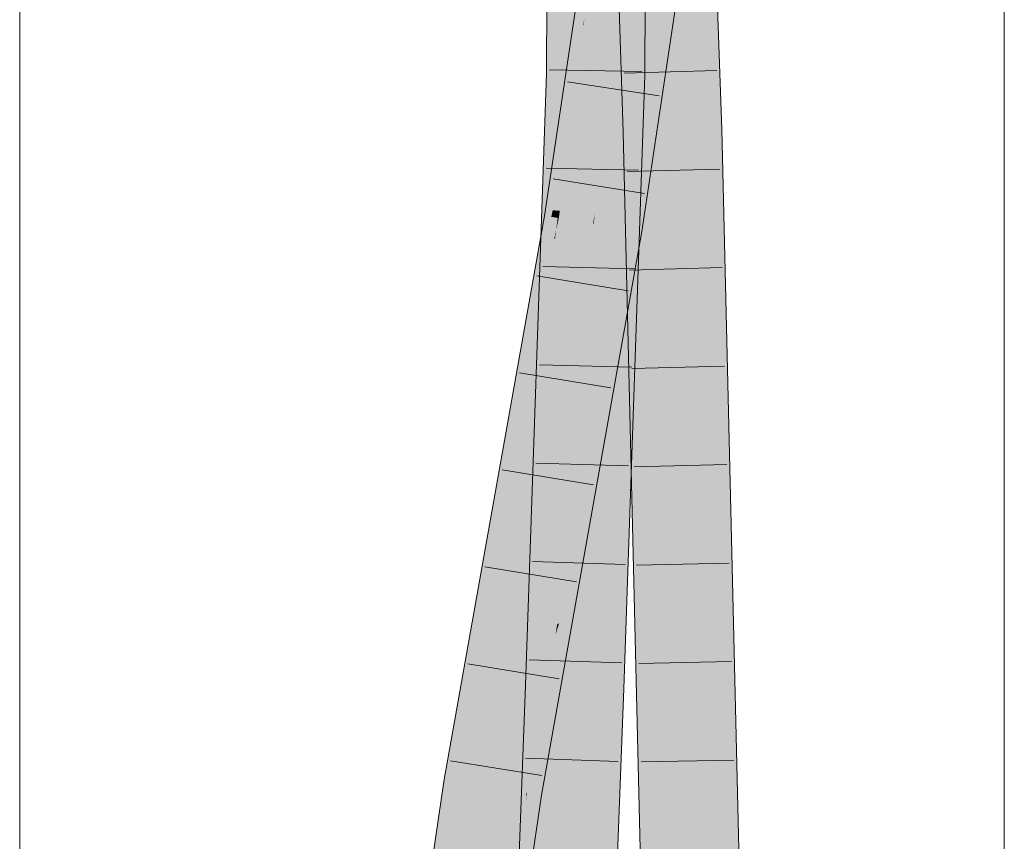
# Model space of a CAD drawing. Extents: x -620 to 300, y 62 to 1162.
# Tile 226 of 256: x 163.62 to 166.12, y 896.14 to 898.22. Entities that reach past the tile are written whole.
import ezdxf

# ---------------------------------------------------------------- set-up
doc = ezdxf.new("R2010")
doc.units = 0
doc.layers.get('0').update_dxf_attribs({"lineweight": 13})
doc.layers.add('E_Detail_Linie_Text_Bem', color=7, linetype='Continuous', lineweight=13)
for name, color, linetype, lineweight, true_color in [('E_Leerrohr 25-A06G955E8I', 7, 'Continuous', 9, 0xff8000), ('E_Leerrohr 25-Shading', 7, 'Continuous', 9, 0xff8000), ('E_Leerrohr 32-A06G955G8I', 7, 'Continuous', 9, 0x00b300), ('E_Leerrohr 32-Shading', 7, 'Continuous', 9, 0x00b300)]:
    doc.layers.add(name, color=color, linetype=linetype, lineweight=lineweight, true_color=true_color)

# ---------------------------------------------------------------- blocks, each defined once
blk = doc.blocks.new('Shading-A06G94V18I', base_point=(243.3339, 864.5048))
at = {"layer": 'E_Leerrohr 25-Shading', "color": 31, "true_color": 0xfabd7f}
for points in [[(165.1878, 897.9369), (165.2762, 897.9394), (165.1127, 900.1661), (165.2011, 900.1692)], [(165.2795, 897.9395), (165.2478, 898.8424), (165.2762, 897.9394), (165.2457, 898.8425)], [(165.2816, 897.9396), (165.2727, 898.8409), (165.2795, 897.9395), (165.2478, 898.8424)], [(165.2816, 897.9396), (165.3275, 897.9409), (165.2727, 898.8409), (165.3122, 898.8387)], [(165.3122, 898.8387), (165.3275, 897.9409), (165.3187, 898.8383)], [(165.3187, 898.8384), (165.3275, 897.9409), (165.3344, 898.8375), (165.3645, 897.942)], [(165.2762, 897.9394), (165.1878, 897.9369), (165.2744, 897.0502), (165.2088, 897.0482)], [(165.2762, 897.9394), (165.2744, 897.0502), (165.2838, 897.6149)], [(165.2795, 897.9395), (165.2762, 897.9394), (165.2826, 897.8376)], [(165.2762, 897.9394), (165.2833, 897.6897), (165.2823, 897.8431)], [(165.2833, 897.6897), (165.2762, 897.9394), (165.2838, 897.6149)], [(165.2816, 897.9396), (165.2795, 897.9395), (165.2822, 897.8511)], [(165.3339, 897.0281), (165.3275, 897.9409), (165.2822, 897.8511), (165.2816, 897.9396)], [(165.3339, 897.0281), (165.3645, 897.942), (165.3275, 897.9409)], [(165.3339, 897.0281), (165.3743, 896.3898), (165.3645, 897.942), (165.3855, 897.0569)], [(165.3339, 897.0281), (165.2822, 897.8511), (165.2826, 897.8376)], [(165.2833, 897.6897), (165.3054, 896.921), (165.2823, 897.8431), (165.2826, 897.8376)], [(165.3339, 897.0281), (165.2826, 897.8376), (165.3419, 895.8746)], [(165.343, 895.7095), (165.3419, 895.8746), (165.3054, 896.921), (165.2826, 897.8376)], [(165.2972, 897.0509), (165.3354, 895.7094), (165.2833, 897.6897), (165.3054, 896.921)], [(165.2972, 897.0509), (165.2833, 897.6897), (165.2838, 897.6149)], [(165.2744, 897.0502), (165.2972, 897.0509), (165.2838, 897.6149)], [(165.2088, 897.0482), (165.2406, 895.7079), (165.2972, 897.0509), (165.3289, 895.7094)], [(165.2972, 897.0509), (165.3289, 895.7094), (165.3354, 895.7094)], [(165.3743, 896.3898), (165.4173, 895.7108), (165.3855, 897.0569)], [(165.3419, 895.8746), (165.3743, 896.3898), (165.3339, 897.0281)], [(165.343, 895.7095), (165.3054, 896.921), (165.3401, 895.7095)], [(165.3054, 896.921), (165.3354, 895.7094), (165.3401, 895.7095)], [(165.3419, 895.8746), (165.3468, 895.7096), (165.3743, 896.3898), (165.3629, 895.7098)], [(165.3629, 895.7098), (165.4173, 895.7108), (165.3743, 896.3898)]]:
    blk.add_solid(points, dxfattribs=at)
at = {"layer": 'E_Leerrohr 25-Shading', "color": 43, "true_color": 0xd7ab7f}
for points in [[(165.1127, 900.1661), (165.1309, 898.5388), (165.1864, 897.9368), (165.1512, 897.9359)], [(165.1127, 900.1661), (165.1864, 897.9368), (165.1878, 897.9369)], [(165.3981, 897.9429), (165.3693, 898.8356), (165.3344, 898.8375), (165.3344, 898.8376)], [(165.3344, 898.8375), (165.3645, 897.942), (165.3981, 897.9429)], [(165.4011, 897.943), (165.371, 898.8355), (165.3981, 897.9429), (165.3693, 898.8356)], [(165.1721, 897.6141), (165.1864, 897.9368), (165.1512, 897.9359)], [(165.1512, 897.9359), (165.1588, 897.6135), (165.1721, 897.6141), (165.1634, 897.5004)], [(165.1721, 897.6141), (165.1777, 897.6868), (165.1864, 897.9368), (165.1882, 897.8538)], [(165.1898, 897.8453), (165.1878, 897.9369), (165.1886, 897.8304), (165.1864, 897.9368)], [(165.1899, 897.8472), (165.1878, 897.9369), (165.1898, 897.8453)], [(165.3981, 897.9429), (165.3645, 897.942), (165.4031, 897.859), (165.4539, 895.7113)], [(165.3645, 897.942), (165.3855, 897.0569), (165.4539, 895.7113), (165.4398, 895.7111)], [(165.4011, 897.943), (165.3981, 897.9429), (165.4031, 897.859)], [(165.1777, 897.6868), (165.1886, 897.8304), (165.1882, 897.8538)], [(165.1885, 897.361), (165.1892, 897.8025), (165.1721, 897.6141), (165.1886, 897.8304)], [(165.2061, 897.0908), (165.1898, 897.8453), (165.2032, 897.1346), (165.1886, 897.8304)], [(165.2061, 897.0908), (165.2088, 897.0482), (165.1898, 897.8453), (165.1899, 897.8472)], [(165.2032, 897.1346), (165.1892, 897.8025), (165.1885, 897.361)], [(165.1878, 896.8965), (165.1588, 897.6135), (165.1871, 896.421)], [(165.1634, 897.5004), (165.1878, 896.8965), (165.1721, 897.6141), (165.1885, 897.361)], [(165.1878, 896.8965), (165.2302, 895.8464), (165.1885, 897.361), (165.2032, 897.1346)], [(165.2359, 895.7079), (165.2061, 897.0908), (165.2302, 895.8464), (165.2032, 897.1346)], [(165.2379, 895.7079), (165.2088, 897.0482), (165.2359, 895.7079), (165.2061, 897.0908)], [(165.3855, 897.0569), (165.4173, 895.7108), (165.4398, 895.7111)], [(165.2379, 895.7079), (165.2406, 895.7079), (165.2088, 897.0482)], [(165.2039, 895.7073), (165.1878, 896.8965), (165.1871, 896.421)], [(165.2039, 895.7073), (165.2331, 895.7078), (165.1878, 896.8965), (165.2302, 895.8464)]]:
    blk.add_solid(points, dxfattribs=at)
at = {"layer": 'E_Leerrohr 32-Shading', "color": 83, "true_color": 0x7fbd7f}
for points in [[(164.9735, 899.3304), (164.9667, 899.7092), (164.9566, 898.2078)], [(164.9897, 898.4238), (164.9933, 898.2191), (164.9926, 899.0415), (165.0033, 899.7098)], [(165.2058, 898.0803), (165.2151, 899.4788), (165.1952, 898.7516), (165.1976, 899.2543)], [(164.9659, 898.0851), (164.9787, 899.0394), (164.9566, 898.2078), (164.9735, 899.3304)], [(165.1952, 898.7516), (165.189, 899.1447), (165.192, 898.0806), (165.1846, 899.0887)], [(165.192, 898.0806), (165.1846, 899.0887), (165.1738, 898.4386), (165.1765, 898.9847)], [(164.986, 898.6296), (164.9787, 899.0394), (164.9773, 898.0849), (164.9659, 898.0851)], [(165.2466, 898.0707), (165.2238, 897.8558), (165.3372, 898.7917), (165.3384, 898.7916)], [(165.3384, 898.7916), (165.2238, 897.8558), (165.3642, 898.7902)], [(165.3275, 898.7922), (165.3122, 898.6905), (165.3372, 898.7917), (165.2466, 898.0707)], [(165.192, 898.0806), (165.2058, 898.0803), (165.1952, 898.7516)], [(165.3122, 898.6905), (165.2398, 898.1876), (165.1979, 897.6833), (165.1866, 897.6852)], [(165.3122, 898.6905), (165.1979, 897.6833), (165.2466, 898.0707)], [(165.2398, 898.1876), (165.3122, 898.6905), (165.2472, 898.2579)], [(164.9881, 898.0847), (164.9897, 898.4238), (164.9773, 898.0849), (164.986, 898.6296)], [(165.061, 898.2078), (165.1093, 898.5294), (165.0503, 898.2083), (165.0524, 898.2253)], [(165.0341, 898.1866), (165.0659, 898.4866), (164.9689, 897.8412)], [(165.0735, 898.3951), (165.0775, 898.4313), (165.0341, 898.1866), (165.038, 898.2231)], [(165.1792, 898.0808), (165.1738, 898.4386), (165.1761, 898.0809), (165.1732, 898.2962)], [(165.192, 898.0806), (165.1738, 898.4386), (165.1792, 898.0808)], [(164.9919, 898.0846), (164.9933, 898.2191), (164.9881, 898.0847), (164.9897, 898.4238)], [(165.1714, 898.4229), (165.17, 898.2112), (165.1712, 898.081), (165.1699, 898.081)], [(165.1712, 898.081), (165.1721, 898.081), (165.1714, 898.4229), (165.1722, 898.367)], [(165.0341, 898.1866), (165.0197, 898.051), (165.0735, 898.3951), (165.0524, 898.2253)], [(165.1722, 898.367), (165.1721, 898.081), (165.1732, 898.2962)], [(165.1732, 898.2962), (165.1721, 898.081), (165.1761, 898.0809)], [(165.2472, 898.2579), (165.1954, 897.9131), (165.2398, 898.1876), (165.1924, 897.8583)], [(165.0524, 898.2253), (165.0492, 898.2083), (165.0503, 898.2083)], [(164.9659, 898.0851), (164.9566, 898.2078), (164.9558, 898.0853)], [(164.9919, 898.0846), (164.9924, 898.0846), (164.9933, 898.2191)], [(165.0492, 898.2083), (165.0197, 898.051), (165.0299, 898.0438), (165.0055, 897.9156)], [(165.0503, 898.2083), (165.0299, 898.0438), (165.061, 898.2077)], [(165.0492, 898.2083), (165.0299, 898.0438), (165.0503, 898.2083)], [(165.061, 898.2078), (165.0487, 898.1428), (165.0425, 898.0848)], [(165.061, 898.2078), (165.0503, 898.2083), (165.061, 898.2077)], [(165.17, 898.2112), (165.1692, 898.0811), (165.1699, 898.081)], [(164.9512, 897.7238), (165.0341, 898.1866), (164.9689, 897.8412)], [(164.9512, 897.7238), (164.9582, 897.7226), (165.0341, 898.1866), (165.0197, 898.051)], [(165.1866, 897.6852), (165.2398, 898.1876), (165.1826, 897.6859), (165.1924, 897.8583)], [(165.0487, 898.1428), (165.0299, 898.0438), (165.0425, 898.0848), (164.999, 897.7955)], [(164.9464, 897.6692), (164.9659, 898.0851), (164.9416, 897.6697), (164.9558, 898.0853)], [(164.9659, 898.0851), (164.9464, 897.6692), (164.9489, 897.6689)], [(164.9773, 898.0849), (164.9659, 898.0851), (164.9567, 897.6682), (164.9489, 897.6689)], [(164.9773, 898.0849), (164.9567, 897.6682), (164.9881, 898.0847), (164.9641, 897.6674)], [(164.9881, 898.0847), (164.9641, 897.6674), (164.9853, 897.9702), (164.9679, 897.6669)], [(164.9924, 898.0846), (164.9814, 897.8073), (164.9775, 897.6494)], [(164.9924, 898.0846), (164.9919, 898.0846), (164.9814, 897.8073), (164.9834, 897.8936)], [(164.9834, 897.8936), (164.9919, 898.0846), (164.9853, 897.9702)], [(164.9853, 897.9702), (164.9919, 898.0846), (164.9881, 898.0847)], [(165.1538, 897.5441), (165.1686, 898.025), (165.1543, 897.6473), (165.1692, 898.0811)], [(165.1761, 898.0809), (165.1721, 898.081), (165.176, 897.9388), (165.1668, 897.8568)], [(165.1668, 897.8568), (165.1721, 898.081), (165.1676, 897.9322), (165.1712, 898.081)], [(165.1712, 898.081), (165.1699, 898.081), (165.1676, 897.9322), (165.1686, 898.025)], [(165.1699, 898.081), (165.1692, 898.0811), (165.1686, 898.025)], [(165.1792, 898.0808), (165.1761, 898.0809), (165.1794, 897.9683), (165.176, 897.9388)], [(165.1794, 897.9683), (165.192, 898.0806), (165.1792, 898.0808)], [(165.1815, 897.6444), (165.192, 898.0806), (165.1798, 897.6446), (165.1794, 897.9683)], [(165.2058, 898.0803), (165.192, 898.0806), (165.1908, 897.6434), (165.1815, 897.6444)], [(165.0053, 897.9143), (165.0197, 898.051), (164.9685, 897.7209), (164.9582, 897.7226)], [(165.0055, 897.9156), (165.0197, 898.051), (165.0053, 897.9143)], [(165.2466, 898.0707), (165.1979, 897.6833), (165.2238, 897.8558)], [(165.0299, 898.0438), (165.0055, 897.9156), (164.9881, 897.7363), (164.9867, 897.7364)], [(165.0299, 898.0438), (164.9881, 897.7363), (164.999, 897.7955)], [(165.153, 897.3863), (165.1686, 898.025), (165.1538, 897.5441)], [(165.1602, 897.6467), (165.1676, 897.9326), (165.1594, 897.6467), (165.1686, 898.025)], [(164.9734, 897.6664), (164.9834, 897.8936), (164.9679, 897.6669), (164.9853, 897.9702)], [(165.1759, 897.645), (165.1798, 897.6446), (165.176, 897.7607), (165.1794, 897.9683)], [(165.176, 897.7607), (165.1794, 897.9683), (165.176, 897.9388)], [(165.1604, 897.6467), (165.1676, 897.9322), (165.1602, 897.6467), (165.1676, 897.9326)], [(165.1606, 897.6466), (165.1676, 897.9322), (165.1604, 897.6467)], [(165.1676, 897.9322), (165.1606, 897.6466), (165.1668, 897.8568), (165.1618, 897.6465)], [(165.1645, 897.6462), (165.176, 897.9388), (165.1668, 897.8568)], [(165.176, 897.9388), (165.1645, 897.6462), (165.1747, 897.6807), (165.1741, 897.6452)], [(165.176, 897.9388), (165.1747, 897.6807), (165.176, 897.9366)], [(165.1747, 897.6807), (165.176, 897.7607), (165.176, 897.9366)], [(164.9864, 897.7364), (165.0053, 897.9143), (164.9717, 897.7375)], [(165.0053, 897.9143), (164.9864, 897.7364), (165.0055, 897.9156), (164.9867, 897.7364)], [(165.1924, 897.8583), (165.1954, 897.9131), (165.1865, 897.8175), (165.1889, 897.8602)], [(165.1889, 897.8602), (165.1954, 897.9131), (165.1899, 897.876)], [(164.9834, 897.8936), (164.9233, 896.5315), (164.9775, 897.6494), (164.9392, 896.5309)], [(165.1668, 897.6884), (165.1679, 897.6882), (165.1899, 897.876), (165.1889, 897.8602)], [(165.1709, 897.7221), (165.1899, 897.876), (165.1696, 897.7222), (165.1828, 897.829)], [(165.1645, 897.6462), (165.1668, 897.8568), (165.1618, 897.6465)], [(165.1889, 897.8602), (165.1679, 897.6882), (165.1865, 897.8175)], [(165.1826, 897.6859), (165.1924, 897.8583), (165.1789, 897.6865), (165.1865, 897.8175)], [(165.1696, 897.7222), (165.1828, 897.829), (165.1668, 897.7224)], [(165.1865, 897.8175), (165.1679, 897.6882), (165.1789, 897.6865)], [(164.9901, 897.7361), (164.999, 897.7955), (164.9881, 897.7363)], [(165.1741, 897.6452), (165.1759, 897.645), (165.176, 897.7607)], [(164.9685, 897.7209), (164.9845, 897.7183), (164.9717, 897.7375), (164.9864, 897.7364)], [(164.9864, 897.7364), (164.9845, 897.7183), (164.9867, 897.7364), (164.9848, 897.7183)], [(164.9867, 897.7364), (164.9848, 897.7183), (164.9881, 897.7363)], [(164.9901, 897.7361), (164.9881, 897.7363), (164.9868, 897.718), (164.9848, 897.7183)], [(164.9868, 897.718), (164.9874, 897.7178), (164.9901, 897.7361)], [(164.7982, 896.8646), (164.9848, 897.7183), (164.8812, 897.3307), (164.9685, 897.7209)], [(164.9685, 897.7209), (164.9582, 897.7226), (164.8812, 897.3307), (164.9211, 897.5546)], [(164.9582, 897.7226), (164.9512, 897.7238), (164.9211, 897.5546)], [(164.9807, 897.6876), (164.9841, 897.7155), (164.9759, 897.6661), (164.9734, 897.6664)], [(164.9775, 897.6627), (164.9874, 897.7178), (164.9807, 897.6876)], [(164.9807, 897.6876), (164.9874, 897.7178), (164.9811, 897.6914), (164.9868, 897.718)], [(164.9868, 897.718), (164.9848, 897.7183), (164.9811, 897.6914), (164.9841, 897.7155)], [(165.1655, 897.6887), (165.1696, 897.7222), (165.1618, 897.6893), (165.1668, 897.7224)], [(165.1668, 897.6884), (165.1709, 897.7221), (165.1655, 897.6887), (165.1696, 897.7222)], [(164.9807, 897.6876), (164.9759, 897.6661), (164.9779, 897.6659)], [(165.1664, 897.6885), (165.1655, 897.6887), (165.0903, 897.1752), (165.09, 897.1741)], [(165.0925, 897.1823), (165.1668, 897.6884), (165.0903, 897.1752), (165.1664, 897.6885)], [(165.0951, 897.1906), (165.1679, 897.6882), (165.0925, 897.1823), (165.1668, 897.6884)], [(165.1309, 897.3071), (165.1679, 897.6882), (165.0951, 897.1906)], [(165.1679, 897.6882), (165.1309, 897.3071), (165.1776, 897.6133), (165.1588, 897.4639)], [(165.1554, 897.6472), (165.1618, 897.6893), (165.1543, 897.6473)], [(165.1655, 897.6887), (165.1618, 897.6893), (165.1594, 897.6468), (165.1554, 897.6472)], [(165.1866, 897.6852), (165.1634, 897.5004), (165.1979, 897.6833), (165.162, 897.4815)], [(165.1679, 897.6882), (165.1776, 897.6133), (165.1826, 897.6859)], [(165.1776, 897.6133), (165.1866, 897.6852), (165.1826, 897.6859)], [(164.9734, 897.6664), (164.8298, 897.0095), (164.9759, 897.6661), (164.8315, 897.0148)], [(164.9759, 897.6661), (164.8315, 897.0148), (164.9777, 897.6638), (164.8653, 897.1247)], [(164.8653, 897.1247), (164.9043, 897.2516), (164.9777, 897.6638), (164.9775, 897.6627)], [(164.9641, 897.6674), (164.9117, 896.7549), (164.9679, 897.6669), (164.9026, 896.5323)], [(164.9026, 896.5323), (164.9233, 896.5315), (164.9679, 897.6669), (164.9734, 897.6664)], [(164.9464, 897.6692), (164.9282, 897.2788), (164.9117, 896.7549), (164.907, 896.6593)], [(164.9464, 897.6692), (164.9117, 896.7549), (164.9489, 897.6689)], [(164.9489, 897.6689), (164.9117, 896.7549), (164.9567, 897.6682)], [(164.9567, 897.6682), (164.9117, 896.7549), (164.9641, 897.6674)], [(164.9282, 897.2788), (164.9464, 897.6692), (164.9416, 897.6697)], [(164.9759, 897.6661), (164.9777, 897.6638), (164.9779, 897.6659)], [(165.0769, 897.1313), (165.1554, 897.6472), (165.1349, 897.5386), (165.1543, 897.6473)], [(165.1554, 897.6472), (165.0769, 897.1313), (165.1594, 897.6468), (165.09, 897.1741)], [(165.1225, 896.5244), (165.1538, 897.5441), (165.1417, 897.2781), (165.1543, 897.6473)], [(165.132, 896.524), (165.1604, 897.6467), (165.1447, 897.0461), (165.1602, 897.6467)], [(165.1334, 896.5239), (165.1606, 897.6466), (165.132, 896.524), (165.1604, 897.6467)], [(165.1606, 897.6466), (165.1334, 896.5239), (165.1618, 897.6465), (165.135, 896.5239)], [(165.1525, 896.5233), (165.1645, 897.6462), (165.148, 897.0701), (165.1618, 897.6465)], [(165.15, 897.2636), (165.1498, 897.2433), (165.1594, 897.6467), (165.1602, 897.6467)], [(165.1588, 896.7092), (165.1741, 897.6452), (165.1525, 896.5233), (165.1645, 897.6462)], [(165.1588, 896.7092), (165.1725, 897.2747), (165.1741, 897.6452), (165.1745, 897.6451)], [(165.1815, 897.6444), (165.1725, 897.2747), (165.1908, 897.6434), (165.1715, 897.0788)], [(165.1725, 897.2747), (165.1798, 897.577), (165.1745, 897.6451), (165.1798, 897.6446)], [(165.1798, 897.577), (165.1815, 897.6444), (165.1798, 897.6446)], [(165.0769, 897.1313), (165.1349, 897.5386), (165.0728, 897.1181)], [(165.0893, 897.2301), (165.1349, 897.5386), (165.0952, 897.3156), (165.0953, 897.3158)], [(165.1313, 896.524), (165.1538, 897.5441), (165.1225, 896.5244)], [(165.1313, 896.524), (165.1448, 897.0462), (165.1538, 897.5441), (165.153, 897.3863)], [(165.1634, 897.5004), (165.1588, 897.4639), (165.162, 897.4815)], [(165.029, 896.8224), (165.0893, 897.2301), (165.018, 896.7863), (165.0952, 897.3156)], [(165.0606, 897.0786), (165.0953, 897.3158), (165.0425, 897.0197)], [(165.1309, 897.3071), (165.0951, 897.1906), (165.0659, 896.9423), (165.0522, 896.8978)], [(165.1225, 896.5244), (165.1417, 897.2781), (165.1173, 896.5245), (165.1205, 896.659)], [(164.8393, 896.8868), (164.9043, 897.2516), (164.8115, 896.8681), (164.8639, 897.1202)], [(165.1447, 897.0461), (165.1498, 897.2433), (165.15, 897.2636)], [(165.1725, 897.2747), (165.1588, 896.7092), (165.1715, 897.0788)], [(165.0951, 897.1906), (165.09, 897.1741), (165.0522, 896.8978), (165.0469, 896.8804)], [(165.0769, 897.1313), (165.0306, 896.8273), (165.09, 897.1741), (165.0469, 896.8804)], [(165.0728, 897.1181), (165.029, 896.8224), (165.0769, 897.1313), (165.0306, 896.8273)], [(164.8639, 897.1202), (164.8315, 897.0148), (164.8115, 896.8681)], [(165.018, 896.7863), (165.0606, 897.0786), (165.0118, 896.8473), (165.0425, 897.0197)], [(165.148, 897.0701), (165.135, 896.5239), (165.1423, 896.5236)], [(165.1525, 896.5233), (165.148, 897.0701), (165.1423, 896.5236)], [(165.132, 896.524), (165.1448, 897.0462), (165.1313, 896.524)], [(164.7509, 896.5993), (164.7656, 896.6471), (164.8315, 897.0148), (164.8115, 896.8681)], [(164.7509, 896.5993), (164.8315, 897.0148), (164.7982, 896.8646)], [(164.8298, 897.0095), (164.7982, 896.8646), (164.8315, 897.0148)], [(165.0094, 896.6253), (165.0659, 896.9423), (165.0469, 896.8804)], [(164.8393, 896.8868), (164.8115, 896.8681), (164.794, 896.7395)], [(164.8393, 896.8868), (164.8325, 896.8647), (164.8069, 896.705)], [(165.0032, 896.6473), (164.9532, 896.3098), (165.0469, 896.8804), (165.0094, 896.6253)], [(165.0032, 896.6473), (165.0469, 896.8804), (165.0306, 896.8273)], [(164.8325, 896.8647), (164.794, 896.7395), (164.8069, 896.705), (164.7324, 896.2869)], [(164.7656, 896.6471), (164.794, 896.7395), (164.8115, 896.8681)], [(164.9831, 896.6861), (164.9882, 896.6895), (165.0118, 896.8473)], [(164.9968, 896.7175), (165.0118, 896.8473), (164.9882, 896.6895)], [(165.018, 896.7863), (165.0118, 896.8473), (164.9968, 896.7175)], [(165.029, 896.8224), (165.0032, 896.6473), (165.0306, 896.8273)], [(165.029, 896.8224), (165.018, 896.7863), (164.9431, 896.2527), (164.9546, 896.3525)], [(165.029, 896.8224), (164.9431, 896.2527), (165.0032, 896.6473)], [(165.018, 896.7863), (164.9968, 896.7175), (164.9546, 896.3525)], [(164.907, 896.6593), (164.9026, 896.5323), (164.9117, 896.7549)], [(164.7015, 896.2919), (164.7324, 896.2869), (164.7509, 896.5993), (164.794, 896.7395)], [(164.9882, 896.6895), (164.9546, 896.3525), (164.9968, 896.7175)], [(164.9233, 896.256), (164.9842, 896.6766), (164.9178, 896.2568), (164.9334, 896.4017)], [(164.9882, 896.6895), (164.9233, 896.256), (164.9546, 896.3525), (164.9401, 896.2532)], [(164.9842, 896.6766), (164.9233, 896.256), (164.9882, 896.6895)], [(164.9842, 896.6766), (164.9347, 896.4141), (164.9334, 896.4017)], [(164.9842, 896.6766), (164.9775, 896.6548), (164.9347, 896.4141), (164.9354, 896.4182)], [(164.9775, 896.6548), (164.9791, 896.66), (164.9831, 896.6861)], [(164.9831, 896.686), (164.9791, 896.66), (164.9814, 896.6673)], [(164.9831, 896.6861), (164.9831, 896.686), (164.9882, 896.6895), (164.9814, 896.6673)], [(165.1205, 896.659), (165.1159, 896.5246), (165.1173, 896.5245)], [(165.0032, 896.6473), (164.9431, 896.2527), (164.9532, 896.3098)], [(164.7015, 896.2919), (164.7509, 896.5993), (164.7142, 896.3932)], [(164.9233, 896.5315), (164.9026, 896.5323), (164.9012, 896.0757), (164.8742, 895.7806)], [(164.9176, 896.2546), (164.9233, 896.5315), (164.9012, 896.0756)], [(164.9366, 896.4622), (164.9392, 896.5309), (164.9176, 896.2546), (164.9233, 896.5315)], [(165.0818, 895.1944), (165.1173, 896.5245), (165.0571, 894.9703), (165.1159, 896.5246)], [(165.1225, 896.5244), (165.1173, 896.5245), (165.0782, 894.9697), (165.0758, 894.9698)], [(165.1077, 895.7056), (165.1313, 896.524), (165.0867, 895.2706), (165.1225, 896.5244)], [(165.1057, 895.5639), (165.132, 896.524), (165.1019, 895.5051), (165.1313, 896.524)], [(165.1334, 896.5239), (165.132, 896.524), (165.1081, 895.6007), (165.1057, 895.5639)], [(165.1116, 895.6544), (165.135, 896.5239), (165.1081, 895.6007), (165.1334, 896.5239)], [(165.1309, 895.9535), (165.135, 896.5239), (165.1116, 895.6544)], [(165.1309, 895.9535), (165.1357, 896.079), (165.135, 896.5239), (165.1423, 896.5236)], [(165.1357, 896.079), (165.1525, 896.5233), (165.1423, 896.5236)], [(164.9176, 896.2546), (164.9127, 896.0151), (164.9366, 896.4617)], [(164.9366, 896.4622), (164.9176, 896.2546), (164.9366, 896.4617)], [(164.9346, 896.4109), (164.9364, 896.4587), (164.9255, 896.2551)], [(164.9349, 896.4153), (164.9366, 896.4622), (164.9346, 896.4109), (164.9364, 896.4587)], [(164.9043, 895.6081), (164.9349, 896.4153), (164.9051, 895.6465), (164.9346, 896.4109)], [(164.9051, 895.6465), (164.9346, 896.4109), (164.9127, 896.0151), (164.9255, 896.2551)], [(164.9354, 896.4182), (164.9069, 896.2586), (164.9294, 896.3799)], [(164.9334, 896.4017), (164.9294, 896.3799), (164.9178, 896.2568), (164.9103, 896.2581)], [(164.9347, 896.4141), (164.9294, 896.3799), (164.9334, 896.4017)], [(164.6963, 896.2927), (164.7015, 896.2919), (164.7142, 896.3932)], [(164.9294, 896.3799), (164.9069, 896.2586), (164.9103, 896.2581)], [(164.9401, 896.2532), (164.9431, 896.2527), (164.9546, 896.3525)], [(164.7015, 896.2919), (164.6963, 896.2927), (164.5608, 895.1093), (164.6492, 895.9695)], [(164.7015, 896.2919), (164.5608, 895.1093), (164.6258, 895.5553)], [(164.7324, 896.2869), (164.7015, 896.2919), (164.6258, 895.5553)], [(164.9233, 896.256), (164.9103, 896.2581), (164.818, 895.3951), (164.8937, 896.1299)], [(164.9233, 896.256), (164.818, 895.3951), (164.9401, 896.2532), (164.9269, 896.1417)], [(164.857, 894.9757), (164.9127, 896.0151), (164.9012, 896.0756), (164.9176, 896.2546)], [(164.8937, 896.1299), (164.9069, 896.2586), (164.89, 896.1015), (164.9043, 896.2405)], [(164.9103, 896.2581), (164.9069, 896.2586), (164.8937, 896.1299)], [(164.9269, 896.1417), (164.9431, 896.2527), (164.9401, 896.2532)], [(164.8909, 896.11), (164.9043, 896.2405), (164.7989, 895.402), (164.8393, 895.7948)]]:
    blk.add_solid(points, dxfattribs=at)
at = {"layer": 'E_Leerrohr 32-Shading', "color": 83, "true_color": 0x7fd57f}
for points in [[(165.031, 899.7103), (165.0033, 899.7098), (165.0281, 898.2193), (164.9933, 898.2191)], [(165.0917, 899.7114), (165.031, 899.7103), (165.0817, 898.2196), (165.0281, 898.2193)], [(165.0822, 898.0828), (165.1122, 898.4176), (165.0817, 898.2196), (165.0917, 899.7114)], [(165.1714, 898.4229), (165.1651, 898.8896), (165.17, 898.2112), (165.1614, 898.8604)], [(165.152, 898.7874), (165.1692, 898.0811), (165.1614, 898.8604), (165.17, 898.2112)], [(165.249, 898.864), (165.2457, 898.8425), (165.2169, 898.2949), (165.2091, 898.2091)], [(165.2457, 898.8425), (165.2389, 898.7971), (165.2091, 898.2091), (165.1973, 898.0792)], [(165.14, 898.6948), (165.1692, 898.0811), (165.152, 898.7874)], [(165.1979, 898.5242), (165.1618, 897.9401), (165.2389, 898.7971), (165.163, 897.889)], [(165.2389, 898.7971), (165.163, 897.889), (165.1973, 898.0792), (165.1664, 897.7397)], [(165.1175, 898.0821), (165.1451, 898.0815), (165.1303, 898.6199), (165.1392, 898.6888)], [(165.1451, 898.0815), (165.1692, 898.0811), (165.1392, 898.6889), (165.14, 898.6948)], [(165.2649, 898.6626), (165.2169, 898.2949), (165.2472, 898.2579), (165.1954, 897.9131)], [(165.1175, 898.0821), (165.1303, 898.6199), (165.1122, 898.4176)], [(165.1408, 898.5275), (165.1093, 898.5294), (165.1156, 898.2048), (165.061, 898.2078)], [(165.1496, 898.2029), (165.1979, 898.5242), (165.1156, 898.2048), (165.1408, 898.5275)], [(165.1465, 897.6918), (165.1979, 898.5242), (165.1215, 897.6959), (165.1496, 898.2029)], [(165.1122, 898.4176), (165.0822, 898.0828), (165.1175, 898.0821)], [(165.1899, 897.876), (165.1954, 897.9131), (165.2091, 898.2091), (165.2169, 898.2949)], [(165.0281, 898.2193), (164.9933, 898.2191), (165.0278, 898.0839), (164.9924, 898.0846)], [(165.0817, 898.2196), (165.0281, 898.2193), (165.0808, 898.0828), (165.0278, 898.0839)], [(165.0298, 897.7935), (165.103, 898.0435), (165.061, 898.2078), (165.1156, 898.2048)], [(165.0298, 897.7935), (165.061, 898.2078), (165.0425, 898.0848)], [(165.0817, 898.2196), (165.0808, 898.0828), (165.0822, 898.0828)], [(165.0875, 897.7896), (165.1496, 898.2029), (165.0832, 897.7899), (165.103, 898.0435)], [(165.1232, 897.7258), (165.1496, 898.2029), (165.0834, 897.7289), (165.0875, 897.7896)], [(165.103, 898.0435), (165.1496, 898.2029), (165.1156, 898.2048)], [(165.1973, 898.0792), (165.1828, 897.829), (165.2091, 898.2091), (165.1899, 897.876)], [(165.0134, 897.1565), (164.9924, 898.0846), (164.9683, 896.7299), (164.9775, 897.6494)], [(165.0191, 897.2106), (165.0278, 898.0839), (165.0134, 897.1565), (164.9924, 898.0846)], [(165.0425, 898.0848), (164.999, 897.7955), (165.0298, 897.7935)], [(165.0662, 897.6566), (165.0808, 898.0828), (165.0191, 897.2106), (165.0278, 898.0839)], [(165.0662, 897.6566), (165.0735, 897.7255), (165.0808, 898.0828)], [(165.0791, 897.7902), (165.0822, 898.0828), (165.0736, 897.7296), (165.0808, 898.0828)], [(165.1141, 897.6516), (165.0822, 898.0828), (165.0777, 897.6553)], [(165.1184, 897.6511), (165.1175, 898.0821), (165.1141, 897.6516), (165.0822, 898.0828)], [(165.1432, 897.6484), (165.1451, 898.0815), (165.1184, 897.6511), (165.1175, 898.0821)], [(165.1451, 898.0815), (165.1432, 897.6484), (165.1692, 898.0811), (165.1543, 897.6473)], [(165.1828, 897.829), (165.1973, 898.0792), (165.1668, 897.7224), (165.1664, 897.7397)], [(165.1022, 898.0408), (165.0298, 897.7935), (165.0791, 897.7902)], [(165.0832, 897.7899), (165.103, 898.0435), (165.0791, 897.7902), (165.1022, 898.0408)], [(165.163, 897.889), (165.1618, 897.9401), (165.1557, 897.8018), (165.1562, 897.8488)], [(165.1664, 897.7397), (165.163, 897.889), (165.1545, 897.6904), (165.1557, 897.8018)], [(165.1562, 897.8488), (165.1465, 897.6918), (165.1557, 897.8018)], [(165.1557, 897.8018), (165.1465, 897.6918), (165.1545, 897.6904)], [(165.0272, 897.7333), (165.0298, 897.7935), (164.9901, 897.7361), (164.999, 897.7955)], [(165.0272, 897.7333), (165.0784, 897.7292), (165.0298, 897.7935), (165.0832, 897.7899)], [(165.0721, 897.6559), (165.0777, 897.6553), (165.0736, 897.7296), (165.0791, 897.7902)], [(165.0816, 897.7024), (165.0875, 897.7896), (165.0764, 897.7032), (165.0784, 897.7292)], [(165.0784, 897.7292), (165.0875, 897.7896), (165.0832, 897.7899)], [(165.0262, 897.7115), (165.0272, 897.7333), (164.9874, 897.7178), (164.9901, 897.7361)], [(165.0746, 897.7036), (165.0784, 897.7292), (165.0262, 897.7115), (165.0272, 897.7333)], [(165.0662, 897.6566), (165.0721, 897.6559), (165.0735, 897.7255)], [(165.0784, 897.7292), (165.0746, 897.7036), (165.0764, 897.7032)], [(165.1215, 897.6959), (165.1232, 897.7258), (165.0816, 897.7024), (165.0834, 897.7289)], [(165.1664, 897.7397), (165.1545, 897.6904), (165.1618, 897.6893)], [(165.1664, 897.7397), (165.1618, 897.6893), (165.1668, 897.7224)], [(164.9841, 897.6652), (164.9874, 897.7178), (164.9781, 897.6658)], [(164.9874, 897.7178), (164.9841, 897.6652), (165.0262, 897.7115), (165.0236, 897.6611)], [(165.0059, 897.3181), (165.026, 897.1541), (165.0746, 897.7036), (165.0672, 897.6027)], [(165.0262, 897.7115), (165.0236, 897.6611), (165.0746, 897.7036), (165.0662, 897.6566)], [(165.0325, 897.1012), (165.0816, 897.7024), (165.0672, 897.6027), (165.0764, 897.7032)], [(165.0953, 897.3158), (165.1215, 897.6959), (165.0325, 897.1012), (165.0816, 897.7024)], [(165.0764, 897.7032), (165.0746, 897.7036), (165.0672, 897.6027)], [(165.1465, 897.6918), (165.1215, 897.6959), (165.1349, 897.5386), (165.0953, 897.3158)], [(165.1349, 897.5386), (165.1618, 897.6893), (165.1465, 897.6918)], [(164.946, 897.0528), (164.9775, 897.6627), (164.9362, 896.9918), (164.9043, 897.2516)], [(164.9775, 897.6627), (164.9409, 896.9532), (164.9781, 897.6658), (164.9841, 897.6652)], [(164.9841, 897.6652), (164.9409, 896.9532), (165.0236, 897.6611), (165.0059, 897.3181)], [(165.0236, 897.6611), (165.0059, 897.3181), (165.0662, 897.6566)], [(165.0276, 896.5278), (165.0662, 897.6566), (165.017, 896.9976), (165.0191, 897.2106)], [(165.049, 896.527), (165.0721, 897.6559), (165.0276, 896.5278), (165.0662, 897.6566)], [(165.066, 896.5264), (165.0777, 897.6553), (165.049, 896.527), (165.0721, 897.6559)], [(165.1159, 896.5246), (165.0777, 897.6553), (165.066, 896.5264)], [(165.1159, 896.5246), (165.1185, 897.591), (165.0777, 897.6553), (165.1141, 897.6516)], [(165.1185, 897.591), (165.1184, 897.6511), (165.1141, 897.6516)], [(165.1417, 897.2781), (165.1432, 897.6484), (165.1185, 897.591), (165.1184, 897.6511)], [(164.9693, 896.8241), (164.9775, 897.6494), (164.9429, 896.5308), (164.9392, 896.5309)], [(165.1432, 897.6484), (165.1417, 897.2781), (165.1543, 897.6473)], [(165.026, 897.1541), (165.0312, 897.1119), (165.0672, 897.6027)], [(165.0325, 897.1012), (165.0672, 897.6027), (165.0312, 897.1119)], [(165.1185, 897.591), (165.1159, 896.5246), (165.1205, 896.659)], [(165.1417, 897.2781), (165.1185, 897.591), (165.1205, 896.659)], [(165.0059, 897.3181), (164.9409, 896.9532), (165.026, 897.1541), (165.0204, 897.093)], [(165.0953, 897.3158), (165.0325, 897.1012), (165.0425, 897.0197)], [(164.9362, 896.9918), (164.9043, 897.2516), (164.8737, 896.6062), (164.8393, 896.8868)], [(165.017, 896.9976), (165.0191, 897.2106), (165.0134, 897.1565)], [(164.9663, 896.53), (165.017, 896.9976), (164.9683, 896.7299), (165.0134, 897.1565)], [(165.0204, 897.093), (165.0312, 897.1119), (165.026, 897.1541)], [(165.0312, 897.1119), (165.0204, 897.093), (165.0118, 896.8473), (164.9836, 896.6919)], [(165.0312, 897.1119), (165.0118, 896.8473), (165.0325, 897.1012)], [(165.0325, 897.1012), (165.0118, 896.8473), (165.0425, 897.0197)], [(165.0204, 897.093), (164.9409, 896.9532), (164.9836, 896.6919), (164.9773, 896.6569)], [(164.9409, 896.9532), (164.946, 897.0528), (164.9362, 896.9918)], [(164.8759, 896.5884), (164.9409, 896.9532), (164.8737, 896.6062), (164.9362, 896.9918)], [(165.017, 896.9976), (164.9663, 896.53), (165.0123, 896.5283)], [(165.0276, 896.5278), (165.017, 896.9976), (165.0123, 896.5283)], [(164.9051, 896.2589), (164.9409, 896.9532), (164.8593, 896.2664), (164.8759, 896.5884)], [(164.9409, 896.9532), (164.9051, 896.2589), (164.9683, 896.7299), (164.9373, 896.4366)], [(164.8393, 896.8868), (164.7324, 896.2869), (164.8759, 896.5884), (164.8197, 896.2728)], [(164.9831, 896.6861), (165.0118, 896.8473), (164.9836, 896.6919)], [(164.9663, 896.53), (164.9693, 896.8241), (164.9429, 896.5308)], [(164.9373, 896.4366), (164.9773, 896.6569), (164.9683, 896.7299)], [(164.9773, 896.6569), (164.9775, 896.6548), (164.9836, 896.6919), (164.9831, 896.6861)], [(164.9354, 896.4182), (164.9775, 896.6548), (164.9373, 896.4366), (164.9773, 896.6569)], [(164.8759, 896.5884), (164.8197, 896.2728), (164.8593, 896.2664)], [(164.9399, 896.4975), (164.9392, 896.5309), (164.9366, 896.4622)], [(164.9429, 896.5308), (164.9392, 896.5309), (164.9399, 896.4975)], [(164.9399, 896.4975), (164.9404, 896.4672), (164.9429, 896.5308), (164.9473, 896.5306)], [(164.9404, 896.4672), (164.9563, 895.6279), (164.9473, 896.5306), (164.9663, 896.53)], [(164.9687, 894.9727), (164.9663, 896.53), (164.9563, 895.6279)], [(164.9663, 896.53), (164.9687, 894.9727), (165.0114, 896.5283)], [(164.9687, 894.9727), (165.0059, 895.9558), (165.0114, 896.5283), (165.0123, 896.5283)], [(165.0059, 895.9558), (165.0276, 896.5278), (165.0123, 896.5283)], [(165.049, 896.527), (165.0276, 896.5278), (165.0225, 895.3364), (165.0059, 895.9558)], [(165.0322, 894.9709), (165.066, 896.5264), (165.0225, 895.3364), (165.049, 896.527)], [(165.066, 896.5264), (165.0322, 894.9709), (165.0471, 894.9705)], [(165.0471, 894.9705), (165.0571, 894.9703), (165.066, 896.5264), (165.1159, 896.5246)], [(164.9366, 896.4622), (164.9363, 896.4286), (164.9399, 896.4975), (164.9404, 896.4672)], [(164.9363, 896.4286), (164.9212, 894.974), (164.9404, 896.4672), (164.9563, 895.6279)], [(164.9363, 896.4286), (164.9366, 896.4622), (164.9349, 896.4153)], [(164.9043, 895.6081), (164.9212, 894.974), (164.9349, 896.4153), (164.9363, 896.4286)], [(164.9051, 896.2589), (164.9069, 896.2586), (164.9373, 896.4366), (164.9354, 896.4182)], [(164.7324, 896.2869), (164.5608, 895.1093), (164.6108, 894.8399), (164.5497, 894.8461)], [(164.7324, 896.2869), (164.6108, 894.8399), (164.8197, 896.2728)], [(164.8589, 896.2578), (164.8197, 896.2728), (164.6987, 894.8311), (164.6108, 894.8399)], [(164.8589, 896.2578), (164.6987, 894.8311), (164.8393, 895.7948)], [(164.8593, 896.2664), (164.8197, 896.2728), (164.8589, 896.2578)], [(164.9043, 896.2405), (164.8589, 896.2578), (164.8393, 895.7948)], [(164.9051, 896.2589), (164.8593, 896.2664), (164.9043, 896.2405), (164.8589, 896.2578)], [(164.9043, 896.2405), (164.9069, 896.2586), (164.9051, 896.2589)]]:
    blk.add_solid(points, dxfattribs=at)
blk = doc.blocks.new('Referenz-A06G955I8I')
at = {"layer": 'E_Detail_Linie_Text_Bem', "linetype": 'Continuous', "ltscale": 0.13}
for p, q in [((166.1186, 913.4414), (166.1186, 864.2613)), ((163.6186, 892.4613), (163.6186, 904.2613))]:
    blk.add_line(p, q, dxfattribs=at)
at = {"layer": 'E_Leerrohr 25-A06G955E8I', "linetype": 'Continuous', "ltscale": 0.13}
for p, q in [((165.1512, 897.9358), (165.0761, 900.1648)), ((165.4011, 897.943), (165.326, 900.1736)), ((165.3886, 898.0923), (165.1537, 898.0855)), ((165.2039, 895.7074), (165.1512, 897.9358)), ((165.4539, 895.7113), (165.4011, 897.943)), ((165.396, 897.8423), (165.1611, 897.8357)), ((165.4019, 897.5922), (165.167, 897.5859)), ((165.4078, 897.3421), (165.1729, 897.3362)), ((165.4137, 897.092), (165.1788, 897.0864)), ((165.4197, 896.8419), (165.1847, 896.8367)), ((165.4256, 896.5918), (165.1906, 896.5869)), ((165.4315, 896.3417), (165.1965, 896.3371))]:
    blk.add_line(p, q, dxfattribs=at)
at = {"layer": 'E_Leerrohr 32-A06G955G8I', "linetype": 'Continuous', "ltscale": 0.13}
for p, q in [((164.9558, 898.0853), (164.9667, 899.7092)), ((165.2058, 898.0803), (165.2167, 899.7135)), ((164.9512, 897.7238), (165.1749, 899.2113)), ((165.1979, 897.6833), (165.4234, 899.184)), ((164.9026, 896.5323), (164.9558, 898.0853)), ((165.1983, 898.0895), (164.9634, 898.0941)), ((165.1525, 896.5233), (165.2058, 898.0803)), ((165.2422, 898.0281), (165.0098, 898.0633)), ((165.19, 897.8393), (164.9551, 897.8446)), ((165.2049, 897.7798), (164.9728, 897.8171)), ((164.6963, 896.2927), (164.9512, 897.7238)), ((164.9431, 896.2528), (165.1979, 897.6833)), ((165.1815, 897.5891), (164.9465, 897.595)), ((165.1635, 897.5329), (164.9316, 897.5709)), ((165.1729, 897.339), (164.938, 897.3455)), ((165.1197, 897.2868), (164.8877, 897.3247)), ((165.0758, 897.0407), (164.8439, 897.0786)), ((165.1643, 897.0888), (164.9294, 897.0959)), ((165.032, 896.7947), (164.8, 896.8324)), ((165.1558, 896.8387), (164.9209, 896.8464)), ((164.9882, 896.5486), (164.7562, 896.5862)), ((165.1472, 896.5885), (164.9124, 896.5968)), ((164.8437, 894.9761), (164.9026, 896.5323)), ((165.0936, 894.9693), (165.1525, 896.5233)), ((164.9443, 896.3025), (164.7123, 896.3401)), ((165.138, 896.3387), (164.9031, 896.347)), ((164.4864, 894.8524), (164.6963, 896.2927)), ((164.7352, 894.8274), (164.9431, 896.2528))]:
    blk.add_line(p, q, dxfattribs=at)

msp = doc.modelspace()

# ---------------------------------------------------------------- block references
at = {"color": 8, "lineweight": 25, "ltscale": 0.25, "true_color": 0x808080}
msp.add_blockref('Referenz-A06G955I8I', (0, 0), dxfattribs=at)
msp.add_blockref('Shading-A06G94V18I', (243.3339, 864.5048))

doc.saveas('drawing.dxf')
